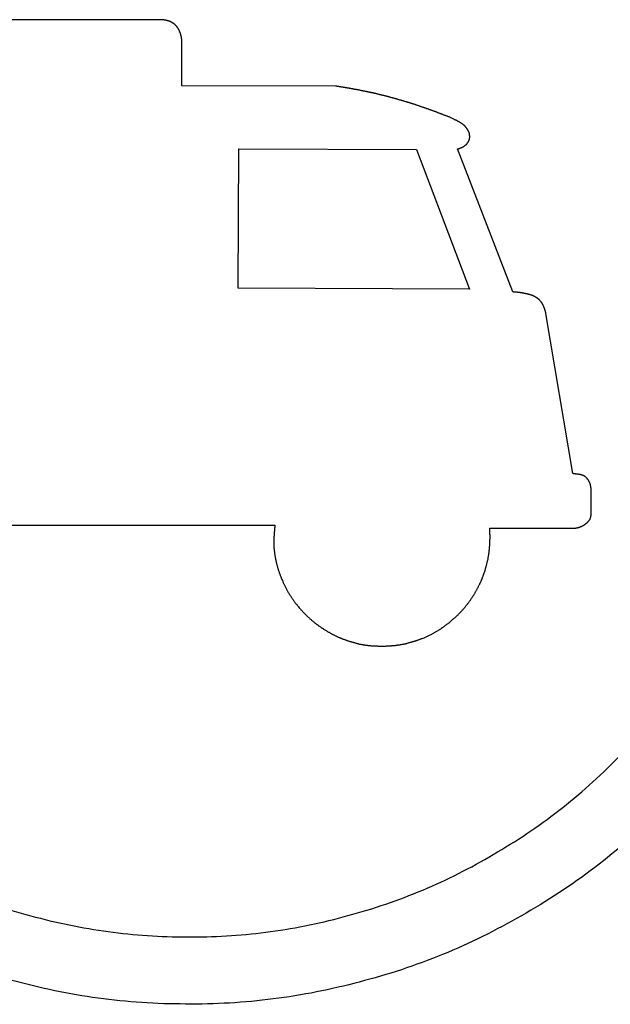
# Model space of a CAD drawing. Header units: millimetres. Extents: x -141 to 3170, y 1107 to 3747.
# Tile 6 of 10: x 2628 to 2752, y 2842 to 3048. Entities that reach past the tile are written whole.
import ezdxf

# ---------------------------------------------------------------- set-up
doc = ezdxf.new("R2010")
doc.units = ezdxf.units.MM
doc.header["$LTSCALE"] = 5
doc.layers.add('Značka', color=7, linetype='Continuous')

msp = doc.modelspace()

# ---------------------------------------------------------------- linework, layer by layer
at = {"layer": 'Značka', "color": 251}
for points in [[(2573.8, 2942.09), (2681.51, 2942.09), (2681.51, 2942.07), (2681.49, 2941.97), (2681.48, 2941.87), (2681.47, 2941.78), (2681.45, 2941.69), (2681.45, 2941.6), (2681.44, 2941.51), (2681.43, 2941.44), (2681.43, 2941.37), (2681.41, 2941.3), (2681.4, 2941.22), (2681.4, 2941.2), (2681.4, 2941.18), (2681.4, 2941.15), (2681.4, 2941.13), (2681.4, 2941.07), (2681.4, 2941.01), (2681.4, 2940.93), (2681.39, 2940.85), (2681.39, 2940.78), (2681.37, 2940.71), (2681.37, 2940.65), (2681.37, 2940.59), (2681.37, 2940.52), (2681.37, 2940.44), (2681.36, 2940.35), (2681.34, 2940.25), (2681.34, 2940.18), (2681.33, 2940.1), (2681.33, 2940.02), (2681.33, 2939.95), (2681.32, 2939.89), (2681.32, 2939.83), (2681.3, 2939.76), (2681.3, 2939.69), (2681.29, 2939.61), (2681.3, 2939.54), (2681.3, 2939.48), (2681.29, 2939.42), (2681.29, 2939.36), (2681.29, 2939.29), (2681.29, 2939.24), (2681.28, 2939.19), (2681.28, 2939.13), (2681.26, 2939.07), (2681.26, 2938.95), (2681.26, 2938.83), (2681.26, 2938.73), (2681.26, 2938.63), (2681.26, 2938.53), (2681.26, 2938.44), (2681.26, 2938.36), (2681.26, 2938.28), (2681.26, 2938.18), (2681.26, 2938.08), (2681.26, 2938.02), (2681.26, 2937.97), (2681.28, 2937.93), (2681.28, 2937.88), (2681.28, 2937.83), (2681.29, 2937.79), (2681.29, 2937.75), (2681.29, 2937.71), (2681.29, 2937.67), (2681.3, 2937.63), (2681.3, 2937.49), (2681.3, 2937.36), (2681.3, 2937.24), (2681.32, 2937.13), (2681.33, 2937.02), (2681.34, 2936.9), (2681.36, 2936.81), (2681.36, 2936.72), (2681.39, 2936.61), (2681.4, 2936.5), (2681.43, 2936.31), (2681.44, 2936.13), (2681.45, 2935.98), (2681.48, 2935.83), (2681.51, 2935.68), (2681.53, 2935.53), (2681.56, 2935.41), (2681.57, 2935.29), (2681.62, 2935.14), (2681.64, 2934.99), (2681.68, 2934.81), (2681.72, 2934.63), (2681.75, 2934.49), (2681.78, 2934.34), (2681.82, 2934.19), (2681.84, 2934.04), (2681.87, 2933.92), (2681.91, 2933.8), (2681.94, 2933.65), (2681.98, 2933.51), (2682.02, 2933.37), (2682.06, 2933.24), (2682.1, 2933.12), (2682.14, 2933.01), (2682.18, 2932.9), (2682.21, 2932.78), (2682.25, 2932.69), (2682.28, 2932.6), (2682.32, 2932.49), (2682.36, 2932.38), (2682.41, 2932.2), (2682.47, 2932.02), (2682.52, 2931.87), (2682.57, 2931.73), (2682.63, 2931.58), (2682.68, 2931.44), (2682.72, 2931.33), (2682.78, 2931.22), (2682.82, 2931.07), (2682.87, 2930.93), (2682.95, 2930.75), (2683.05, 2930.56), (2683.12, 2930.41), (2683.18, 2930.26), (2683.25, 2930.1), (2683.32, 2929.95), (2683.37, 2929.83), (2683.43, 2929.71), (2683.49, 2929.57), (2683.56, 2929.42), (2683.64, 2929.27), (2683.71, 2929.13), (2683.78, 2929), (2683.85, 2928.88), (2683.9, 2928.75), (2683.97, 2928.63), (2684.02, 2928.53), (2684.08, 2928.43), (2684.14, 2928.31), (2684.22, 2928.19), (2684.3, 2928.04), (2684.39, 2927.89), (2684.47, 2927.78), (2684.53, 2927.66), (2684.62, 2927.54), (2684.68, 2927.43), (2684.75, 2927.34), (2684.8, 2927.25), (2684.89, 2927.13), (2684.97, 2927.02), (2685.05, 2926.91), (2685.12, 2926.8), (2685.18, 2926.7), (2685.25, 2926.61), (2685.31, 2926.52), (2685.37, 2926.42), (2685.41, 2926.35), (2685.47, 2926.28), (2685.52, 2926.18), (2685.59, 2926.09), (2685.68, 2925.96), (2685.79, 2925.84), (2685.89, 2925.73), (2685.97, 2925.62), (2686.05, 2925.52), (2686.14, 2925.41), (2686.21, 2925.32), (2686.28, 2925.24), (2686.36, 2925.13), (2686.45, 2925.03), (2686.58, 2924.87), (2686.71, 2924.71), (2686.83, 2924.58), (2686.94, 2924.46), (2687.05, 2924.33), (2687.16, 2924.2), (2687.25, 2924.1), (2687.35, 2924), (2687.47, 2923.88), (2687.58, 2923.76), (2687.7, 2923.64), (2687.81, 2923.53), (2687.91, 2923.43), (2688.01, 2923.33), (2688.1, 2923.24), (2688.21, 2923.14), (2688.29, 2923.06), (2688.37, 2922.98), (2688.47, 2922.89), (2688.58, 2922.8), (2688.7, 2922.68), (2688.82, 2922.57), (2688.93, 2922.48), (2689.04, 2922.39), (2689.13, 2922.3), (2689.24, 2922.21), (2689.32, 2922.14), (2689.4, 2922.07), (2689.51, 2921.99), (2689.6, 2921.9), (2689.71, 2921.82), (2689.82, 2921.73), (2689.91, 2921.66), (2690, 2921.59), (2690.09, 2921.52), (2690.17, 2921.45), (2690.25, 2921.4), (2690.32, 2921.34), (2690.41, 2921.28), (2690.5, 2921.22), (2690.63, 2921.12), (2690.78, 2921.02), (2690.89, 2920.94), (2691, 2920.86), (2691.12, 2920.78), (2691.24, 2920.7), (2691.33, 2920.63), (2691.43, 2920.57), (2691.55, 2920.5), (2691.67, 2920.43), (2691.81, 2920.34), (2691.94, 2920.25), (2692.05, 2920.18), (2692.17, 2920.11), (2692.28, 2920.04), (2692.39, 2919.97), (2692.48, 2919.92), (2692.58, 2919.87), (2692.68, 2919.8), (2692.81, 2919.74), (2692.91, 2919.67), (2693.02, 2919.6), (2693.13, 2919.54), (2693.23, 2919.48), (2693.32, 2919.43), (2693.43, 2919.38), (2693.51, 2919.33), (2693.59, 2919.29), (2693.7, 2919.24), (2693.79, 2919.19), (2693.91, 2919.13), (2694.04, 2919.07), (2694.13, 2919.02), (2694.24, 2918.98), (2694.33, 2918.93), (2694.43, 2918.88), (2694.51, 2918.85), (2694.59, 2918.81), (2694.69, 2918.76), (2694.79, 2918.71), (2694.89, 2918.67), (2695, 2918.63), (2695.08, 2918.59), (2695.16, 2918.56), (2695.24, 2918.52), (2695.33, 2918.49), (2695.4, 2918.46), (2695.47, 2918.43), (2695.56, 2918.4), (2695.64, 2918.37), (2695.78, 2918.33), (2695.9, 2918.29), (2696, 2918.25), (2696.1, 2918.21), (2696.21, 2918.17), (2696.31, 2918.13), (2696.39, 2918.1), (2696.47, 2918.07), (2696.58, 2918.03), (2696.69, 2917.99), (2696.85, 2917.93), (2697.02, 2917.89), (2697.16, 2917.85), (2697.31, 2917.81), (2697.44, 2917.76), (2697.58, 2917.72), (2697.69, 2917.69), (2697.81, 2917.66), (2697.94, 2917.62), (2698.09, 2917.58), (2698.24, 2917.54), (2698.38, 2917.5), (2698.5, 2917.47), (2698.62, 2917.44), (2698.74, 2917.41), (2698.86, 2917.38), (2698.96, 2917.35), (2699.05, 2917.33), (2699.17, 2917.3), (2699.29, 2917.27), (2699.44, 2917.24), (2699.59, 2917.22), (2699.71, 2917.2), (2699.83, 2917.18), (2699.96, 2917.15), (2700.08, 2917.13), (2700.17, 2917.12), (2700.27, 2917.1), (2700.38, 2917.08), (2700.5, 2917.06), (2700.62, 2917.05), (2700.74, 2917.04), (2700.83, 2917.03), (2700.93, 2917.02), (2701.02, 2917), (2701.13, 2917), (2701.2, 2916.99), (2701.28, 2916.98), (2701.39, 2916.97), (2701.48, 2916.96), (2701.61, 2916.95), (2701.74, 2916.93), (2701.84, 2916.92), (2701.94, 2916.92), (2702.04, 2916.91), (2702.15, 2916.9), (2702.23, 2916.9), (2702.31, 2916.89), (2702.42, 2916.89), (2702.52, 2916.89), (2702.56, 2916.89), (2702.59, 2916.89), (2702.62, 2916.89), (2702.65, 2916.89), (2702.67, 2916.89), (2702.7, 2916.89), (2702.73, 2916.89), (2702.75, 2916.89), (2702.78, 2916.89), (2702.81, 2916.89), (2702.84, 2916.89), (2702.86, 2916.89), (2702.9, 2916.89), (2702.93, 2916.89), (2702.96, 2916.89), (2702.98, 2916.88), (2703.02, 2916.87), (2703.07, 2916.86), (2703.09, 2916.86), (2703.12, 2916.86), (2703.15, 2916.85), (2703.19, 2916.85), (2703.23, 2916.85), (2703.25, 2916.85), (2703.29, 2916.85), (2703.32, 2916.85), (2703.35, 2916.85), (2703.38, 2916.85), (2703.42, 2916.85), (2703.46, 2916.85), (2703.48, 2916.85), (2703.51, 2916.85), (2703.54, 2916.85), (2703.57, 2916.85), (2703.61, 2916.85), (2703.63, 2916.85), (2703.67, 2916.85), (2703.71, 2916.85), (2703.74, 2916.85), (2703.77, 2916.85), (2703.82, 2916.85), (2703.86, 2916.85), (2703.9, 2916.85), (2703.93, 2916.85), (2703.96, 2916.85), (2703.98, 2916.85), (2704.01, 2916.85), (2704.04, 2916.85), (2704.08, 2916.85), (2704.12, 2916.85), (2704.15, 2916.85), (2704.17, 2916.85), (2704.21, 2916.85), (2704.24, 2916.85), (2704.27, 2916.85), (2704.31, 2916.85), (2704.35, 2916.85), (2704.38, 2916.85), (2704.4, 2916.85), (2704.44, 2916.85), (2704.47, 2916.85), (2704.51, 2916.85), (2704.54, 2916.85), (2704.57, 2916.85), (2704.59, 2916.86), (2704.62, 2916.86), (2704.65, 2916.86), (2704.67, 2916.87), (2704.7, 2916.88), (2704.73, 2916.89), (2704.75, 2916.89), (2704.78, 2916.89), (2704.81, 2916.89), (2704.85, 2916.89), (2704.88, 2916.89), (2704.9, 2916.89), (2704.98, 2916.89), (2705.05, 2916.89), (2705.11, 2916.9), (2705.16, 2916.9), (2705.21, 2916.91), (2705.28, 2916.91), (2705.32, 2916.92), (2705.36, 2916.92), (2705.42, 2916.92), (2705.47, 2916.92), (2705.52, 2916.92), (2705.57, 2916.92), (2705.61, 2916.92), (2705.66, 2916.93), (2705.7, 2916.93), (2705.74, 2916.93), (2705.78, 2916.94), (2705.82, 2916.94), (2705.86, 2916.95), (2705.92, 2916.96), (2705.97, 2916.96), (2706.01, 2916.96), (2706.05, 2916.96), (2706.09, 2916.96), (2706.13, 2916.96), (2706.19, 2916.97), (2706.21, 2916.97), (2706.24, 2916.97), (2706.28, 2916.98), (2706.32, 2916.99), (2706.35, 2916.99), (2706.39, 2916.99), (2706.42, 2917), (2706.46, 2917), (2706.5, 2917.01), (2706.53, 2917.01), (2706.57, 2917.02), (2706.61, 2917.02), (2706.65, 2917.02), (2706.67, 2917.03), (2706.73, 2917.03), (2706.8, 2917.05), (2706.84, 2917.05), (2706.88, 2917.06), (2706.93, 2917.06), (2706.97, 2917.07), (2707, 2917.07), (2707.04, 2917.08), (2707.08, 2917.09), (2707.12, 2917.1), (2707.28, 2917.12), (2707.43, 2917.13), (2707.57, 2917.15), (2707.69, 2917.17), (2707.82, 2917.19), (2707.94, 2917.22), (2708.04, 2917.24), (2708.15, 2917.26), (2708.27, 2917.28), (2708.39, 2917.3), (2708.51, 2917.33), (2708.63, 2917.35), (2708.74, 2917.37), (2708.84, 2917.39), (2708.94, 2917.42), (2709.05, 2917.44), (2709.13, 2917.46), (2709.21, 2917.48), (2709.32, 2917.51), (2709.42, 2917.54), (2709.54, 2917.58), (2709.66, 2917.62), (2709.77, 2917.65), (2709.88, 2917.68), (2709.97, 2917.71), (2710.08, 2917.74), (2710.16, 2917.76), (2710.24, 2917.79), (2710.35, 2917.82), (2710.44, 2917.85), (2710.55, 2917.88), (2710.65, 2917.9), (2710.73, 2917.93), (2710.81, 2917.95), (2710.89, 2917.98), (2710.97, 2918.01), (2711.04, 2918.03), (2711.11, 2918.05), (2711.19, 2918.07), (2711.27, 2918.09), (2711.39, 2918.14), (2711.5, 2918.19), (2711.59, 2918.23), (2711.7, 2918.27), (2711.8, 2918.31), (2711.9, 2918.35), (2711.99, 2918.38), (2712.07, 2918.4), (2712.16, 2918.43), (2712.27, 2918.47), (2712.46, 2918.54), (2712.63, 2918.62), (2712.8, 2918.69), (2712.95, 2918.76), (2713.09, 2918.83), (2713.24, 2918.9), (2713.36, 2918.95), (2713.49, 2919.01), (2713.63, 2919.08), (2713.78, 2919.16), (2713.93, 2919.23), (2714.09, 2919.31), (2714.23, 2919.37), (2714.35, 2919.44), (2714.47, 2919.51), (2714.61, 2919.57), (2714.7, 2919.63), (2714.8, 2919.68), (2714.93, 2919.74), (2715.05, 2919.81), (2715.19, 2919.89), (2715.32, 2919.98), (2715.45, 2920.06), (2715.57, 2920.13), (2715.68, 2920.2), (2715.8, 2920.28), (2715.89, 2920.34), (2715.99, 2920.4), (2716.11, 2920.48), (2716.22, 2920.56), (2716.32, 2920.64), (2716.45, 2920.71), (2716.53, 2920.77), (2716.62, 2920.84), (2716.72, 2920.9), (2716.81, 2920.97), (2716.89, 2921.02), (2716.96, 2921.07), (2717.05, 2921.14), (2717.15, 2921.22), (2717.28, 2921.32), (2717.42, 2921.41), (2717.53, 2921.5), (2717.64, 2921.58), (2717.76, 2921.67), (2717.87, 2921.75), (2717.95, 2921.82), (2718.03, 2921.89), (2718.14, 2921.98), (2718.24, 2922.07), (2718.39, 2922.21), (2718.54, 2922.34), (2718.68, 2922.45), (2718.8, 2922.56), (2718.92, 2922.67), (2719.05, 2922.78), (2719.15, 2922.86), (2719.24, 2922.95), (2719.37, 2923.06), (2719.47, 2923.17), (2719.61, 2923.29), (2719.73, 2923.41), (2719.82, 2923.51), (2719.93, 2923.61), (2720.03, 2923.71), (2720.14, 2923.81), (2720.2, 2923.89), (2720.28, 2923.97), (2720.38, 2924.07), (2720.47, 2924.17), (2720.58, 2924.29), (2720.7, 2924.42), (2720.78, 2924.52), (2720.88, 2924.62), (2720.97, 2924.73), (2721.05, 2924.84), (2721.14, 2924.92), (2721.2, 2925.01), (2721.28, 2925.12), (2721.37, 2925.23), (2721.45, 2925.33), (2721.54, 2925.44), (2721.61, 2925.52), (2721.68, 2925.61), (2721.74, 2925.7), (2721.8, 2925.78), (2721.85, 2925.85), (2721.92, 2925.92), (2721.99, 2926.01), (2722.06, 2926.09), (2722.15, 2926.23), (2722.24, 2926.36), (2722.33, 2926.48), (2722.41, 2926.59), (2722.47, 2926.71), (2722.56, 2926.83), (2722.62, 2926.92), (2722.68, 2927.02), (2722.76, 2927.14), (2722.84, 2927.26), (2722.93, 2927.39), (2723.01, 2927.52), (2723.08, 2927.63), (2723.15, 2927.74), (2723.22, 2927.86), (2723.29, 2927.98), (2723.34, 2928.07), (2723.39, 2928.16), (2723.46, 2928.28), (2723.53, 2928.39), (2723.6, 2928.51), (2723.65, 2928.62), (2723.7, 2928.72), (2723.76, 2928.82), (2723.81, 2928.92), (2723.87, 2929.02), (2723.91, 2929.1), (2723.95, 2929.18), (2723.99, 2929.29), (2724.04, 2929.39), (2724.11, 2929.5), (2724.16, 2929.62), (2724.22, 2929.71), (2724.27, 2929.81), (2724.31, 2929.91), (2724.37, 2930.01), (2724.41, 2930.1), (2724.43, 2930.18), (2724.49, 2930.28), (2724.53, 2930.38), (2724.57, 2930.48), (2724.61, 2930.58), (2724.64, 2930.66), (2724.68, 2930.75), (2724.72, 2930.83), (2724.74, 2930.91), (2724.77, 2930.98), (2724.8, 2931.04), (2724.84, 2931.12), (2724.87, 2931.21), (2724.92, 2931.34), (2724.97, 2931.47), (2725, 2931.58), (2725.04, 2931.69), (2725.08, 2931.79), (2725.12, 2931.9), (2725.15, 2931.98), (2725.18, 2932.07), (2725.22, 2932.17), (2725.24, 2932.27), (2725.31, 2932.45), (2725.37, 2932.62), (2725.41, 2932.76), (2725.45, 2932.9), (2725.5, 2933.05), (2725.53, 2933.19), (2725.57, 2933.3), (2725.6, 2933.41), (2725.62, 2933.54), (2725.66, 2933.68), (2725.69, 2933.83), (2725.73, 2933.98), (2725.76, 2934.1), (2725.8, 2934.22), (2725.83, 2934.34), (2725.85, 2934.46), (2725.88, 2934.56), (2725.91, 2934.65), (2725.93, 2934.77), (2725.97, 2934.88), (2726, 2935.03), (2726.02, 2935.18), (2726.04, 2935.3), (2726.06, 2935.43), (2726.08, 2935.55), (2726.1, 2935.67), (2726.12, 2935.77), (2726.14, 2935.87), (2726.15, 2935.99), (2726.18, 2936.12), (2726.19, 2936.23), (2726.2, 2936.34), (2726.2, 2936.44), (2726.22, 2936.53), (2726.23, 2936.62), (2726.25, 2936.72), (2726.25, 2936.8), (2726.26, 2936.88), (2726.27, 2936.98), (2726.27, 2937.08), (2726.29, 2937.23), (2726.3, 2937.38), (2726.31, 2937.5), (2726.33, 2937.62), (2726.34, 2937.75), (2726.34, 2937.87), (2726.35, 2937.97), (2726.37, 2938.07), (2726.37, 2938.19), (2726.38, 2938.32), (2726.38, 2938.4), (2726.38, 2938.49), (2726.38, 2938.56), (2726.38, 2938.63), (2726.38, 2938.71), (2726.38, 2938.78), (2726.38, 2938.83), (2726.38, 2938.89), (2726.38, 2938.96), (2726.38, 2939.04), (2726.39, 2939.11), (2726.39, 2939.19), (2726.41, 2939.25), (2726.41, 2939.31), (2726.41, 2939.37), (2726.41, 2939.43), (2726.42, 2939.48), (2726.42, 2939.53), (2726.42, 2939.59), (2726.42, 2939.66), (2726.42, 2939.73), (2726.42, 2939.8), (2726.41, 2939.86), (2726.41, 2939.93), (2726.41, 2939.99), (2726.41, 2940.05), (2726.41, 2940.1), (2726.39, 2940.15), (2726.39, 2940.21), (2726.38, 2940.27), (2726.38, 2940.34), (2726.38, 2940.4), (2726.38, 2940.45), (2726.38, 2940.5), (2726.38, 2940.55), (2726.38, 2940.6), (2726.38, 2940.64), (2726.38, 2940.69), (2726.38, 2940.74), (2726.38, 2940.79), (2726.38, 2940.86), (2726.38, 2940.94), (2726.38, 2941), (2726.38, 2941.06), (2726.38, 2941.13), (2726.38, 2941.19), (2726.38, 2941.25), (2726.38, 2941.3), (2726.38, 2941.36), (2726.38, 2941.42), (2726.38, 2941.44), (2743.23, 2941.44), (2743.26, 2941.44), (2743.33, 2941.44), (2743.38, 2941.44), (2743.45, 2941.44), (2743.5, 2941.44), (2743.57, 2941.44), (2743.64, 2941.44), (2743.68, 2941.44), (2743.73, 2941.44), (2743.79, 2941.44), (2743.86, 2941.44), (2743.92, 2941.45), (2743.98, 2941.46), (2744.03, 2941.47), (2744.09, 2941.47), (2744.14, 2941.48), (2744.19, 2941.48), (2744.23, 2941.49), (2744.29, 2941.49), (2744.34, 2941.5), (2744.41, 2941.51), (2744.46, 2941.52), (2744.51, 2941.53), (2744.56, 2941.55), (2744.6, 2941.55), (2744.65, 2941.57), (2744.71, 2941.57), (2744.75, 2941.58), (2744.79, 2941.59), (2744.83, 2941.6), (2744.88, 2941.61), (2744.94, 2941.63), (2744.98, 2941.64), (2745.02, 2941.66), (2745.06, 2941.67), (2745.09, 2941.69), (2745.13, 2941.7), (2745.15, 2941.71), (2745.18, 2941.72), (2745.22, 2941.74), (2745.26, 2941.75), (2745.33, 2941.77), (2745.38, 2941.79), (2745.42, 2941.81), (2745.48, 2941.83), (2745.52, 2941.85), (2745.56, 2941.87), (2745.6, 2941.88), (2745.63, 2941.9), (2745.67, 2941.92), (2745.69, 2941.95), (2745.72, 2941.96), (2745.75, 2941.97), (2745.82, 2941.99), (2745.86, 2942.01), (2745.91, 2942.04), (2745.96, 2942.07), (2746.02, 2942.1), (2746.06, 2942.13), (2746.1, 2942.16), (2746.14, 2942.19), (2746.18, 2942.22), (2746.21, 2942.25), (2746.24, 2942.27), (2746.26, 2942.29), (2746.29, 2942.3), (2746.34, 2942.33), (2746.38, 2942.37), (2746.45, 2942.41), (2746.51, 2942.46), (2746.56, 2942.51), (2746.63, 2942.56), (2746.67, 2942.6), (2746.71, 2942.64), (2746.76, 2942.69), (2746.82, 2942.75), (2746.87, 2942.81), (2746.94, 2942.88), (2746.98, 2942.93), (2747.03, 2942.99), (2747.09, 2943.05), (2747.13, 2943.12), (2747.17, 2943.17), (2747.21, 2943.22), (2747.25, 2943.29), (2747.29, 2943.36), (2747.3, 2943.4), (2747.32, 2943.44), (2747.33, 2943.47), (2747.34, 2943.5), (2747.37, 2943.54), (2747.38, 2943.57), (2747.4, 2943.6), (2747.4, 2943.63), (2747.41, 2943.67), (2747.42, 2943.71), (2747.44, 2943.74), (2747.45, 2943.78), (2747.47, 2943.81), (2747.47, 2943.84), (2747.48, 2943.87), (2747.48, 2943.91), (2747.49, 2943.93), (2747.49, 2943.95), (2747.49, 2943.98), (2747.49, 2944.02), (2747.51, 2944.03), (2747.52, 2944.07), (2747.52, 2944.1), (2747.52, 2944.12), (2747.53, 2944.15), (2747.53, 2944.18), (2747.53, 2944.21), (2747.53, 2944.23), (2747.53, 2944.26), (2747.53, 2944.29), (2747.53, 2949.13), (2747.53, 2949.18), (2747.53, 2949.23), (2747.53, 2949.26), (2747.55, 2949.3), (2747.55, 2949.33), (2747.55, 2949.36), (2747.55, 2949.39), (2747.55, 2949.41), (2747.53, 2949.44), (2747.53, 2949.48), (2747.53, 2949.51), (2747.53, 2949.54), (2747.53, 2949.57), (2747.53, 2949.61), (2747.53, 2949.64), (2747.52, 2949.68), (2747.52, 2949.71), (2747.52, 2949.74), (2747.52, 2949.77), (2747.51, 2949.81), (2747.49, 2949.85), (2747.49, 2949.89), (2747.49, 2949.96), (2747.49, 2950), (2747.48, 2950.06), (2747.48, 2950.12), (2747.47, 2950.18), (2747.45, 2950.24), (2747.44, 2950.29), (2747.42, 2950.33), (2747.41, 2950.38), (2747.4, 2950.44), (2747.38, 2950.51), (2747.36, 2950.58), (2747.34, 2950.64), (2747.33, 2950.69), (2747.3, 2950.75), (2747.29, 2950.81), (2747.26, 2950.85), (2747.25, 2950.9), (2747.22, 2950.96), (2747.18, 2951.02), (2747.17, 2951.07), (2747.14, 2951.12), (2747.11, 2951.16), (2747.1, 2951.2), (2747.07, 2951.24), (2747.06, 2951.28), (2747.03, 2951.32), (2747.02, 2951.35), (2747.01, 2951.39), (2746.98, 2951.43), (2746.95, 2951.48), (2746.91, 2951.53), (2746.88, 2951.57), (2746.86, 2951.61), (2746.83, 2951.65), (2746.8, 2951.69), (2746.79, 2951.72), (2746.76, 2951.75), (2746.74, 2951.78), (2746.71, 2951.81), (2746.65, 2951.86), (2746.61, 2951.91), (2746.57, 2951.95), (2746.55, 2951.99), (2746.51, 2952.03), (2746.46, 2952.07), (2746.44, 2952.09), (2746.41, 2952.12), (2746.37, 2952.16), (2746.33, 2952.19), (2746.28, 2952.22), (2746.24, 2952.26), (2746.19, 2952.28), (2746.15, 2952.31), (2746.11, 2952.33), (2746.06, 2952.35), (2746.03, 2952.37), (2746.01, 2952.39), (2745.96, 2952.41), (2745.91, 2952.43), (2745.86, 2952.45), (2745.79, 2952.47), (2745.75, 2952.49), (2745.69, 2952.5), (2745.64, 2952.52), (2745.59, 2952.54), (2745.55, 2952.55), (2745.51, 2952.56), (2745.45, 2952.58), (2745.4, 2952.6), (2745.34, 2952.61), (2745.28, 2952.63), (2745.22, 2952.63), (2745.17, 2952.65), (2745.1, 2952.66), (2745.05, 2952.67), (2745.01, 2952.67), (2744.96, 2952.68), (2744.91, 2952.69), (2744.86, 2952.7), (2744.79, 2952.71), (2744.72, 2952.72), (2744.67, 2952.73), (2744.61, 2952.73), (2744.55, 2952.74), (2744.49, 2952.75), (2744.44, 2952.75), (2744.4, 2952.75), (2744.33, 2952.76), (2744.28, 2952.77), (2744.19, 2952.78), (2744.13, 2952.8), (2744.06, 2952.81), (2743.99, 2952.82), (2743.94, 2952.83), (2743.87, 2952.84), (2743.83, 2952.85), (2743.78, 2952.85), (2743.72, 2952.86), (2743.67, 2952.87), (2738.09, 2986.25), (2738.09, 2986.29), (2738.07, 2986.33), (2738.06, 2986.36), (2738.06, 2986.39), (2738.06, 2986.42), (2738.04, 2986.45), (2738.04, 2986.47), (2738.03, 2986.5), (2738.03, 2986.53), (2738.02, 2986.56), (2738, 2986.62), (2737.99, 2986.68), (2737.99, 2986.73), (2737.98, 2986.77), (2737.96, 2986.82), (2737.95, 2986.87), (2737.94, 2986.9), (2737.92, 2986.94), (2737.9, 2986.99), (2737.88, 2987.04), (2737.87, 2987.09), (2737.86, 2987.15), (2737.84, 2987.19), (2737.81, 2987.24), (2737.8, 2987.29), (2737.79, 2987.34), (2737.77, 2987.38), (2737.75, 2987.42), (2737.73, 2987.47), (2737.71, 2987.52), (2737.69, 2987.55), (2737.69, 2987.58), (2737.68, 2987.6), (2737.67, 2987.63), (2737.65, 2987.66), (2737.64, 2987.69), (2737.64, 2987.71), (2737.63, 2987.74), (2737.63, 2987.77), (2737.61, 2987.8), (2737.58, 2987.85), (2737.56, 2987.9), (2737.53, 2987.95), (2737.52, 2988), (2737.49, 2988.04), (2737.46, 2988.09), (2737.45, 2988.13), (2737.42, 2988.18), (2737.4, 2988.23), (2737.37, 2988.28), (2737.34, 2988.32), (2737.31, 2988.36), (2737.29, 2988.39), (2737.26, 2988.43), (2737.23, 2988.46), (2737.21, 2988.5), (2737.18, 2988.53), (2737.15, 2988.56), (2737.13, 2988.59), (2737.1, 2988.62), (2737.08, 2988.64), (2737.07, 2988.66), (2737.06, 2988.68), (2737.02, 2988.73), (2736.99, 2988.78), (2736.94, 2988.84), (2736.88, 2988.9), (2736.83, 2988.96), (2736.77, 2989.02), (2736.73, 2989.06), (2736.68, 2989.1), (2736.64, 2989.15), (2736.58, 2989.21), (2736.53, 2989.24), (2736.49, 2989.28), (2736.45, 2989.31), (2736.41, 2989.34), (2736.37, 2989.37), (2736.34, 2989.4), (2736.31, 2989.43), (2736.27, 2989.45), (2736.25, 2989.48), (2736.21, 2989.51), (2736.13, 2989.56), (2736.04, 2989.61), (2735.98, 2989.65), (2735.91, 2989.69), (2735.84, 2989.73), (2735.77, 2989.77), (2735.72, 2989.8), (2735.65, 2989.83), (2735.58, 2989.86), (2735.52, 2989.89), (2735.46, 2989.92), (2735.41, 2989.94), (2735.37, 2989.96), (2735.33, 2989.98), (2735.29, 2990), (2735.25, 2990.01), (2735.22, 2990.03), (2735.18, 2990.04), (2735.14, 2990.05), (2735.1, 2990.06), (2734.99, 2990.1), (2734.88, 2990.13), (2734.79, 2990.16), (2734.69, 2990.19), (2734.6, 2990.21), (2734.5, 2990.24), (2734.44, 2990.26), (2734.35, 2990.28), (2734.27, 2990.31), (2734.18, 2990.34), (2734.08, 2990.35), (2733.99, 2990.37), (2733.92, 2990.38), (2733.84, 2990.4), (2733.76, 2990.41), (2733.68, 2990.43), (2733.61, 2990.44), (2733.54, 2990.45), (2733.46, 2990.46), (2733.38, 2990.47), (2733.29, 2990.5), (2733.19, 2990.52), (2733.11, 2990.54), (2733.03, 2990.55), (2732.96, 2990.56), (2732.88, 2990.57), (2732.81, 2990.58), (2732.76, 2990.59), (2732.68, 2990.6), (2732.6, 2990.61), (2732.52, 2990.62), (2732.44, 2990.64), (2732.38, 2990.65), (2732.31, 2990.65), (2732.25, 2990.66), (2732.18, 2990.67), (2732.12, 2990.67), (2732.07, 2990.68), (2732, 2990.68), (2731.95, 2990.68), (2731.85, 2990.69), (2731.77, 2990.7), (2731.71, 2990.71), (2731.64, 2990.71), (2731.57, 2990.72), (2731.5, 2990.72), (2731.45, 2990.73), (2731.39, 2990.73), (2731.34, 2990.74), (2731.27, 2990.75), (2731.25, 2990.75), (2731.22, 2990.75), (2731.19, 2990.75), (2731.16, 2990.75), (2719.62, 3020.59), (2719.64, 3020.61), (2719.66, 3020.62), (2719.69, 3020.62), (2719.72, 3020.62), (2719.74, 3020.62), (2719.78, 3020.62), (2719.81, 3020.62), (2719.84, 3020.63), (2719.85, 3020.65), (2719.88, 3020.66), (2719.91, 3020.66), (2719.95, 3020.66), (2719.99, 3020.68), (2720.01, 3020.68), (2720.05, 3020.69), (2720.1, 3020.71), (2720.12, 3020.72), (2720.16, 3020.73), (2720.2, 3020.76), (2720.24, 3020.78), (2720.27, 3020.8), (2720.3, 3020.8), (2720.34, 3020.82), (2720.37, 3020.83), (2720.39, 3020.84), (2720.42, 3020.85), (2720.45, 3020.86), (2720.49, 3020.88), (2720.51, 3020.89), (2720.54, 3020.9), (2720.57, 3020.91), (2720.6, 3020.92), (2720.62, 3020.94), (2720.65, 3020.95), (2720.68, 3020.96), (2720.7, 3020.97), (2720.74, 3021), (2720.76, 3021.02), (2720.78, 3021.04), (2720.81, 3021.05), (2720.84, 3021.06), (2720.88, 3021.08), (2720.92, 3021.1), (2720.95, 3021.12), (2720.97, 3021.13), (2721, 3021.15), (2721.03, 3021.17), (2721.04, 3021.19), (2721.05, 3021.21), (2721.08, 3021.23), (2721.1, 3021.25), (2721.12, 3021.27), (2721.14, 3021.29), (2721.15, 3021.3), (2721.18, 3021.32), (2721.19, 3021.35), (2721.22, 3021.35), (2721.24, 3021.37), (2721.27, 3021.38), (2721.31, 3021.4), (2721.34, 3021.42), (2721.37, 3021.43), (2721.41, 3021.45), (2721.42, 3021.47), (2721.43, 3021.49), (2721.45, 3021.51), (2721.46, 3021.52), (2721.47, 3021.54), (2721.5, 3021.56), (2721.54, 3021.59), (2721.55, 3021.6), (2721.57, 3021.63), (2721.58, 3021.65), (2721.6, 3021.66), (2721.61, 3021.68), (2721.62, 3021.7), (2721.64, 3021.72), (2721.65, 3021.74), (2721.68, 3021.76), (2721.7, 3021.78), (2721.72, 3021.81), (2721.73, 3021.84), (2721.74, 3021.86), (2721.76, 3021.88), (2721.78, 3021.9), (2721.8, 3021.93), (2721.81, 3021.95), (2721.83, 3021.97), (2721.85, 3022), (2721.87, 3022.03), (2721.88, 3022.05), (2721.89, 3022.09), (2721.91, 3022.1), (2721.92, 3022.12), (2721.93, 3022.15), (2721.95, 3022.17), (2721.96, 3022.19), (2721.97, 3022.21), (2721.99, 3022.25), (2721.99, 3022.28), (2722, 3022.29), (2722.01, 3022.32), (2722.03, 3022.36), (2722.04, 3022.37), (2722.06, 3022.4), (2722.06, 3022.44), (2722.07, 3022.46), (2722.08, 3022.49), (2722.08, 3022.51), (2722.1, 3022.54), (2722.1, 3022.56), (2722.1, 3022.58), (2722.11, 3022.6), (2722.12, 3022.62), (2722.12, 3022.65), (2722.14, 3022.68), (2722.14, 3022.72), (2722.15, 3022.74), (2722.15, 3022.77), (2722.16, 3022.79), (2722.16, 3022.82), (2722.16, 3022.85), (2722.16, 3022.87), (2722.18, 3022.89), (2722.18, 3022.91), (2722.19, 3022.93), (2722.19, 3022.95), (2722.19, 3022.97), (2722.19, 3022.99), (2722.19, 3023.02), (2722.19, 3023.04), (2722.19, 3023.08), (2722.19, 3023.12), (2722.19, 3023.14), (2722.19, 3023.16), (2722.19, 3023.19), (2722.19, 3023.21), (2722.19, 3023.25), (2722.19, 3023.29), (2722.19, 3023.31), (2722.19, 3023.34), (2722.18, 3023.36), (2722.18, 3023.38), (2722.16, 3023.4), (2722.16, 3023.42), (2722.16, 3023.44), (2722.16, 3023.47), (2722.16, 3023.5), (2722.16, 3023.52), (2722.15, 3023.54), (2722.15, 3023.58), (2722.15, 3023.61), (2722.14, 3023.62), (2722.12, 3023.65), (2722.12, 3023.68), (2722.11, 3023.73), (2722.11, 3023.75), (2722.11, 3023.78), (2722.1, 3023.8), (2722.1, 3023.82), (2722.1, 3023.84), (2722.1, 3023.86), (2722.08, 3023.89), (2722.07, 3023.92), (2722.06, 3023.95), (2722.04, 3023.96), (2722.03, 3023.99), (2722.03, 3024.02), (2722.01, 3024.06), (2722, 3024.09), (2721.99, 3024.13), (2721.97, 3024.15), (2721.96, 3024.18), (2721.96, 3024.21), (2721.95, 3024.23), (2721.93, 3024.26), (2721.92, 3024.29), (2721.91, 3024.3), (2721.89, 3024.33), (2721.88, 3024.37), (2721.87, 3024.4), (2721.85, 3024.42), (2721.84, 3024.45), (2721.83, 3024.47), (2721.81, 3024.49), (2721.8, 3024.51), (2721.78, 3024.53), (2721.77, 3024.55), (2721.76, 3024.59), (2721.74, 3024.61), (2721.73, 3024.63), (2721.72, 3024.66), (2721.7, 3024.68), (2721.68, 3024.7), (2721.66, 3024.72), (2721.65, 3024.74), (2721.62, 3024.76), (2721.61, 3024.78), (2721.6, 3024.8), (2721.58, 3024.81), (2721.57, 3024.85), (2721.55, 3024.87), (2721.53, 3024.89), (2721.51, 3024.91), (2721.5, 3024.93), (2721.49, 3024.96), (2721.47, 3024.99), (2721.45, 3025), (2721.43, 3025.02), (2721.42, 3025.03), (2721.41, 3025.05), (2721.39, 3025.08), (2721.38, 3025.1), (2721.37, 3025.12), (2721.35, 3025.13), (2721.34, 3025.15), (2721.31, 3025.17), (2721.3, 3025.19), (2721.28, 3025.21), (2721.27, 3025.22), (2721.26, 3025.24), (2721.24, 3025.25), (2721.23, 3025.28), (2721.2, 3025.3), (2721.18, 3025.32), (2721.15, 3025.34), (2721.14, 3025.36), (2721.12, 3025.37), (2721.1, 3025.39), (2721.08, 3025.4), (2721.07, 3025.42), (2721.05, 3025.44), (2721.04, 3025.45), (2721.03, 3025.46), (2721.01, 3025.48), (2720.99, 3025.5), (2720.95, 3025.55), (2720.89, 3025.59), (2720.85, 3025.63), (2720.81, 3025.66), (2720.77, 3025.7), (2720.73, 3025.73), (2720.69, 3025.76), (2720.66, 3025.78), (2720.62, 3025.81), (2720.58, 3025.84), (2720.53, 3025.87), (2720.49, 3025.9), (2720.45, 3025.92), (2720.41, 3025.95), (2720.38, 3025.97), (2720.34, 3026), (2720.31, 3026.02), (2720.28, 3026.04), (2720.24, 3026.06), (2720.2, 3026.08), (2720.16, 3026.11), (2720.12, 3026.13), (2720.08, 3026.15), (2720.04, 3026.17), (2720.01, 3026.19), (2719.97, 3026.22), (2719.93, 3026.23), (2719.91, 3026.25), (2719.87, 3026.27), (2719.82, 3026.29), (2719.78, 3026.31), (2719.74, 3026.33), (2719.72, 3026.35), (2719.69, 3026.37), (2719.65, 3026.38), (2719.62, 3026.4), (2719.6, 3026.41), (2719.58, 3026.42), (2719.54, 3026.44), (2719.51, 3026.46), (2719.47, 3026.49), (2719.42, 3026.51), (2719.38, 3026.53), (2719.35, 3026.55), (2719.31, 3026.57), (2719.27, 3026.58), (2719.24, 3026.6), (2719.22, 3026.61), (2719.18, 3026.62), (2719.14, 3026.63), (2719.1, 3026.65), (2719.07, 3026.67), (2719.03, 3026.69), (2718.93, 3026.74), (2718.84, 3026.78), (2718.72, 3026.84), (2718.59, 3026.9), (2718.46, 3026.97), (2718.34, 3027.03), (2718.23, 3027.08), (2718.14, 3027.13), (2718, 3027.19), (2717.87, 3027.25), (2717.74, 3027.3), (2717.61, 3027.35), (2717.5, 3027.39), (2717.39, 3027.43), (2717.28, 3027.47), (2717.18, 3027.51), (2717.09, 3027.55), (2717.01, 3027.58), (2716.91, 3027.62), (2716.8, 3027.66), (2716.66, 3027.72), (2716.54, 3027.78), (2716.43, 3027.82), (2716.31, 3027.86), (2716.2, 3027.9), (2716.09, 3027.94), (2716.01, 3027.97), (2715.92, 3028), (2715.81, 3028.03), (2715.7, 3028.08), (2715.59, 3028.11), (2715.5, 3028.15), (2715.42, 3028.19), (2715.32, 3028.22), (2715.24, 3028.26), (2715.15, 3028.29), (2715.08, 3028.31), (2715.01, 3028.34), (2714.93, 3028.36), (2714.84, 3028.38), (2714.72, 3028.43), (2714.58, 3028.48), (2714.47, 3028.53), (2714.36, 3028.57), (2714.26, 3028.61), (2714.15, 3028.65), (2714.05, 3028.68), (2713.97, 3028.71), (2713.85, 3028.76), (2713.74, 3028.8), (2713.61, 3028.85), (2713.47, 3028.9), (2713.35, 3028.94), (2713.23, 3028.98), (2713.12, 3029.02), (2713, 3029.06), (2712.9, 3029.09), (2712.81, 3029.13), (2712.69, 3029.17), (2712.58, 3029.21), (2712.46, 3029.25), (2712.34, 3029.29), (2712.24, 3029.32), (2712.13, 3029.36), (2712.04, 3029.39), (2711.95, 3029.43), (2711.86, 3029.46), (2711.78, 3029.49), (2711.69, 3029.52), (2711.58, 3029.55), (2711.46, 3029.59), (2711.34, 3029.63), (2711.24, 3029.66), (2711.15, 3029.69), (2711.04, 3029.72), (2710.94, 3029.76), (2710.86, 3029.79), (2710.78, 3029.82), (2710.69, 3029.86), (2710.58, 3029.89), (2710.49, 3029.92), (2710.39, 3029.95), (2710.31, 3029.97), (2710.24, 3030), (2710.16, 3030.03), (2710.08, 3030.05), (2710.03, 3030.07), (2709.96, 3030.09), (2709.88, 3030.11), (2709.8, 3030.14), (2709.67, 3030.17), (2709.55, 3030.21), (2709.44, 3030.24), (2709.35, 3030.27), (2709.24, 3030.3), (2709.15, 3030.33), (2709.07, 3030.36), (2708.99, 3030.38), (2708.89, 3030.41), (2708.8, 3030.44), (2708.65, 3030.49), (2708.5, 3030.54), (2708.38, 3030.57), (2708.26, 3030.61), (2708.13, 3030.64), (2708.03, 3030.67), (2707.93, 3030.7), (2707.84, 3030.73), (2707.71, 3030.76), (2707.59, 3030.79), (2707.47, 3030.82), (2707.36, 3030.86), (2707.26, 3030.89), (2707.16, 3030.92), (2707.07, 3030.95), (2706.96, 3030.99), (2706.89, 3031.01), (2706.81, 3031.04), (2706.7, 3031.07), (2706.61, 3031.1), (2706.48, 3031.13), (2706.36, 3031.15), (2706.25, 3031.18), (2706.15, 3031.2), (2706.05, 3031.23), (2705.96, 3031.25), (2705.88, 3031.27), (2705.8, 3031.29), (2705.7, 3031.31), (2705.61, 3031.34), (2705.51, 3031.37), (2705.42, 3031.4), (2705.32, 3031.42), (2705.24, 3031.45), (2705.16, 3031.47), (2705.08, 3031.49), (2705.01, 3031.5), (2704.94, 3031.52), (2704.86, 3031.55), (2704.78, 3031.58), (2704.67, 3031.61), (2704.55, 3031.63), (2704.46, 3031.65), (2704.36, 3031.67), (2704.25, 3031.7), (2704.16, 3031.72), (2704.08, 3031.74), (2704, 3031.76), (2703.89, 3031.79), (2703.78, 3031.82), (2703.66, 3031.85), (2703.52, 3031.87), (2703.42, 3031.9), (2703.31, 3031.93), (2703.2, 3031.95), (2703.09, 3031.98), (2703, 3032.01), (2702.92, 3032.03), (2702.79, 3032.06), (2702.69, 3032.09), (2702.59, 3032.12), (2702.48, 3032.14), (2702.4, 3032.16), (2702.31, 3032.18), (2702.21, 3032.2), (2702.13, 3032.22), (2702.05, 3032.24), (2701.98, 3032.26), (2701.89, 3032.28), (2701.79, 3032.3), (2701.69, 3032.31), (2701.58, 3032.33), (2701.5, 3032.34), (2701.4, 3032.36), (2701.32, 3032.38), (2701.23, 3032.4), (2701.16, 3032.41), (2701.09, 3032.43), (2701, 3032.45), (2700.9, 3032.47), (2700.82, 3032.49), (2700.73, 3032.52), (2700.66, 3032.53), (2700.59, 3032.55), (2700.51, 3032.56), (2700.44, 3032.58), (2700.39, 3032.59), (2700.32, 3032.6), (2700.25, 3032.62), (2700.19, 3032.64), (2700.08, 3032.66), (2699.96, 3032.67), (2699.86, 3032.69), (2699.78, 3032.7), (2699.69, 3032.72), (2699.59, 3032.74), (2699.51, 3032.76), (2699.44, 3032.77), (2699.35, 3032.79), (2699.25, 3032.81), (2699.13, 3032.84), (2699.01, 3032.86), (2698.9, 3032.88), (2698.81, 3032.9), (2698.7, 3032.92), (2698.59, 3032.94), (2698.51, 3032.95), (2698.43, 3032.96), (2698.33, 3032.97), (2698.23, 3032.99), (2698.12, 3033.01), (2698.02, 3033.03), (2697.94, 3033.05), (2697.85, 3033.07), (2697.77, 3033.09), (2697.67, 3033.11), (2697.6, 3033.12), (2697.54, 3033.13), (2697.46, 3033.14), (2697.36, 3033.16), (2697.27, 3033.18), (2697.16, 3033.2), (2697.08, 3033.22), (2697, 3033.23), (2696.9, 3033.25), (2696.82, 3033.26), (2696.75, 3033.28), (2696.67, 3033.29), (2696.59, 3033.31), (2696.51, 3033.33), (2696.43, 3033.34), (2696.33, 3033.35), (2696.27, 3033.36), (2696.2, 3033.37), (2696.13, 3033.38), (2696.05, 3033.4), (2696.01, 3033.4), (2695.96, 3033.41), (2695.89, 3033.42), (2695.82, 3033.43), (2695.73, 3033.45), (2695.63, 3033.46), (2695.55, 3033.47), (2695.48, 3033.48), (2695.4, 3033.49), (2695.33, 3033.5), (2695.27, 3033.51), (2695.21, 3033.51), (2695.14, 3033.52), (2695.06, 3033.53), (2694.96, 3033.56), (2694.85, 3033.58), (2694.75, 3033.6), (2694.66, 3033.61), (2694.58, 3033.63), (2694.48, 3033.64), (2694.41, 3033.66), (2694.35, 3033.67), (2694.27, 3033.68), (2694.2, 3033.7), (2694.17, 3033.71), (2662.03, 3033.74), (2662.03, 3043.46), (2662.03, 3043.5), (2662.02, 3043.53), (2662.02, 3043.56), (2662, 3043.59), (2662, 3043.62), (2662, 3043.65), (2662, 3043.67), (2662, 3043.69), (2662, 3043.71), (2662, 3043.73), (2661.99, 3043.77), (2661.99, 3043.8), (2661.98, 3043.83), (2661.98, 3043.87), (2661.98, 3043.91), (2661.96, 3043.95), (2661.96, 3043.99), (2661.95, 3044.02), (2661.95, 3044.05), (2661.95, 3044.08), (2661.94, 3044.11), (2661.92, 3044.15), (2661.91, 3044.18), (2661.9, 3044.22), (2661.88, 3044.25), (2661.88, 3044.28), (2661.87, 3044.31), (2661.85, 3044.33), (2661.85, 3044.36), (2661.84, 3044.39), (2661.83, 3044.42), (2661.83, 3044.45), (2661.83, 3044.47), (2661.83, 3044.49), (2661.81, 3044.53), (2661.81, 3044.56), (2661.8, 3044.59), (2661.8, 3044.62), (2661.79, 3044.64), (2661.79, 3044.67), (2661.77, 3044.7), (2661.76, 3044.73), (2661.73, 3044.79), (2661.71, 3044.85), (2661.69, 3044.9), (2661.67, 3044.96), (2661.65, 3045.01), (2661.62, 3045.06), (2661.61, 3045.1), (2661.6, 3045.14), (2661.57, 3045.19), (2661.56, 3045.24), (2661.53, 3045.3), (2661.5, 3045.35), (2661.49, 3045.39), (2661.46, 3045.44), (2661.44, 3045.49), (2661.41, 3045.53), (2661.4, 3045.57), (2661.37, 3045.6), (2661.34, 3045.65), (2661.31, 3045.69), (2661.29, 3045.73), (2661.26, 3045.77), (2661.25, 3045.81), (2661.22, 3045.84), (2661.19, 3045.88), (2661.18, 3045.91), (2661.15, 3045.94), (2661.14, 3045.97), (2661.1, 3046), (2661.07, 3046.03), (2661.04, 3046.08), (2661, 3046.13), (2660.96, 3046.17), (2660.94, 3046.2), (2660.91, 3046.24), (2660.87, 3046.27), (2660.84, 3046.3), (2660.81, 3046.33), (2660.77, 3046.37), (2660.73, 3046.41), (2660.69, 3046.45), (2660.65, 3046.49), (2660.62, 3046.52), (2660.6, 3046.55), (2660.57, 3046.57), (2660.53, 3046.6), (2660.5, 3046.62), (2660.49, 3046.64), (2660.45, 3046.66), (2660.42, 3046.69), (2660.38, 3046.72), (2660.34, 3046.75), (2660.31, 3046.77), (2660.27, 3046.79), (2660.23, 3046.81), (2660.21, 3046.83), (2660.18, 3046.84), (2660.14, 3046.85), (2660.11, 3046.87), (2660.08, 3046.89), (2660.06, 3046.91), (2660.03, 3046.94), (2660, 3046.95), (2659.99, 3046.97), (2659.96, 3046.98), (2659.94, 3047), (2659.89, 3047.03), (2659.87, 3047.05), (2659.84, 3047.06), (2659.8, 3047.09), (2659.76, 3047.11), (2659.72, 3047.12), (2659.68, 3047.14), (2659.64, 3047.16), (2659.6, 3047.17), (2659.56, 3047.18), (2659.53, 3047.2), (2659.48, 3047.22), (2659.42, 3047.24), (2659.38, 3047.25), (2659.33, 3047.26), (2659.3, 3047.27), (2659.26, 3047.28), (2659.22, 3047.29), (2659.19, 3047.3), (2659.15, 3047.31), (2659.12, 3047.32), (2659.08, 3047.33), (2659.04, 3047.34), (2659.02, 3047.35), (2658.98, 3047.36), (2658.95, 3047.37), (2658.91, 3047.38), (2658.88, 3047.39), (2658.85, 3047.4), (2658.83, 3047.41), (2658.8, 3047.42), (2658.77, 3047.43), (2658.75, 3047.44), (2658.72, 3047.44), (2658.69, 3047.44), (2658.66, 3047.45), (2658.62, 3047.46), (2658.6, 3047.46), (2658.57, 3047.47), (2658.54, 3047.47), (2658.49, 3047.48), (2658.46, 3047.48), (2658.42, 3047.48), (2658.39, 3047.49), (2658.37, 3047.5), (2658.31, 3047.5), (2658.27, 3047.51), (2658.22, 3047.51), (2658.16, 3047.52), (2658.12, 3047.52), (2658.08, 3047.53), (2658.04, 3047.53), (2658, 3047.54), (2657.98, 3047.55), (2657.95, 3047.55), (2657.91, 3047.55), (2657.88, 3047.55), (2657.85, 3047.55), (2657.81, 3047.55), (2657.77, 3047.55), (2657.75, 3047.55), (2657.71, 3047.55), (2657.66, 3047.55), (2657.64, 3047.55), (2657.6, 3047.55), (2657.57, 3047.55), (2657.54, 3047.55), (2508.08, 3047.55)], [(2722.12, 2991.33), (2673.84, 2991.54), (2673.95, 3020.59), (2711.04, 3020.49), (2722.12, 2991.33)]]:
    msp.add_lwpolyline(points, dxfattribs=at)
for points in [[(2578.97, 2888.86, 0.008761), (2590.21, 2880.13, 0.026479), (2601.98, 2872.26, 0.03845), (2616.78, 2865.06, 0.034336), (2632.53, 2860.07, 0.033218), (2648.75, 2857.03, 0.034378), (2665.2, 2856.2, 0.034666), (2681.63, 2857.43, 0.034423), (2697.75, 2860.92, 0.034367), (2713.3, 2866.37, 0.034345), (2727.97, 2873.91, 0.034425), (2741.6, 2883.2, 0.034817), (2753.8, 2894.27, 0.034411)], [(2761.24, 2881.91, -0.034544), (2747.35, 2869.97, -0.034429), (2731.95, 2860.04, -0.034385), (2715.45, 2852.1, -0.034422), (2698.01, 2846.5, -0.034427), (2680.01, 2843.1, -0.034362), (2661.71, 2842.2, -0.034423), (2643.44, 2843.57, -0.034681), (2625.54, 2847.44, -0.034398), (2608.28, 2853.51, -0.033332), (2591.97, 2861.87, -0.034528), (2576.76, 2872.16, -0.038609), (2563.26, 2884.5), (2561.22, 2886.67), (2559.21, 2888.86), (2578.97, 2888.86)]]:
    msp.add_lwpolyline(points, format="xyb", dxfattribs=at)

doc.saveas('drawing.dxf')
